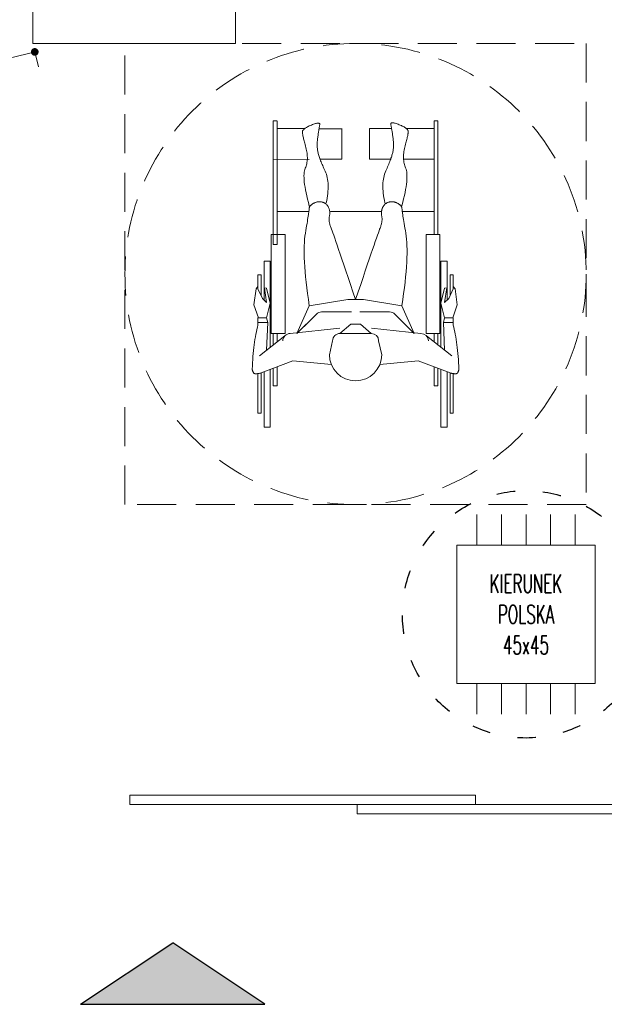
# Model space of a CAD drawing. Header units: millimetres. Extents: x -4835 to 23023, y -15404 to 3906.
# Tile 4 of 39: x -1330 to -1140, y 571 to 891. Entities that reach past the tile are written whole.
import ezdxf
from ezdxf.enums import TextEntityAlignment as Align

# ---------------------------------------------------------------- set-up
doc = ezdxf.new("R2010")
doc.units = ezdxf.units.MM
doc.linetypes.add('A-1_05$0$DASHED', pattern=[19.05, 12.7, -6.35])
doc.linetypes.add('ACAD_ISO03W100', pattern=[30, 12, -18])
doc.layers.get('0').update_dxf_attribs({"lineweight": 9})
doc.layers.add('2D - Ogólne', color=7, linetype='Continuous')
for name, color, linetype, lineweight in [('drzwi', 30, 'Continuous', 13), ('MEBLE PKN', 150, 'Continuous', 9), ('Wyposazenie Wew - Meble 2D Zapleczowe', 7, 'Continuous', 9)]:
    doc.layers.add(name, color=color, linetype=linetype, lineweight=lineweight)
doc.styles.add('JACEK_07', font='simplex.shx', dxfattribs={"width": 0.7})
doc.styles.add('PL_D50', font='GOTHIC.TTF', dxfattribs={"height": 10})
doc.styles.add('RomanS', font='simplex.shx')
doc.styles.add('style1', font='simplex.shx', dxfattribs={"width": 0.6})
doc.dimstyles.new('PLANCO D50', dxfattribs={"dimscale": 0.5, "dimtxt": 10, "dimasz": 5, "dimexe": 10, "dimexo": 15, "dimgap": 5, "dimtad": 1, "dimdec": 0, "dimrnd": 0.5, "dimzin": 12, "dimtxsty": 'PL_D50', "dimblk": 'DOT', "dimcen": 1.25, "dimadec": 0, "dimazin": 0, "dimtfac": 1, "dimtdec": 0, "dimtmove": 1, "dimatfit": 3, "dimldrblk": 'DOT', "dimfxl": 10, "dimfxlon": 1, "dimarcsym": 0})

# ---------------------------------------------------------------- blocks, each defined once
blk = doc.blocks.new('40GAZ_podklad_lewy')
at = {"layer": '2D - Ogólne', "linetype": 'Continuous'}
blk.add_hatch(color=256, dxfattribs=at).paths.add_polyline_path([(293.69, -1558), (353.69, -1558), (323.69, -1538)], flags=0)
for p, q in [((293.69, -1558), (323.69, -1538)), ((353.69, -1558), (323.69, -1538)), ((293.69, -1558), (353.69, -1558))]:
    blk.add_line(p, q, dxfattribs=at)
at = {"layer": 'drzwi'}
for points in [[(422.19, -1490), (309.69, -1490), (309.69, -1493), (422.19, -1493)], [(496.19, -1493), (383.69, -1493), (383.69, -1496), (496.19, -1496)]]:
    blk.add_lwpolyline(points, close=True, dxfattribs=at)
blk = doc.blocks.new('*U307')
for points in [[(-3, 33), (-3, -33), (-33, -33), (-33, 33)], [(-3, 34.5), (-3, -34.5), (0, -34.5), (0, 34.5)], [(0, -2.5), (-3, -2.5), (-3, 2.5), (0, 2.5)]]:
    blk.add_lwpolyline(points, close=True)
at = {"color": 7, "insert": (-18, 0), "char_height": 6, "width": 66, "attachment_point": 5, "rotation": 270, "style": 'JACEK_07'}
blk.add_mtext('140-66-X1-01', dxfattribs=at)
blk = doc.blocks.new('KIERUNEK POLSKA')
at = {"layer": 'Defpoints', "linetype": 'ACAD_ISO03W100', "ltscale": 0.5}
blk.add_circle((0, 0), 40.22, dxfattribs=at)
at = {"layer": 'MEBLE PKN'}
for p, q in [((-16, 22.5), (-16, 32.5)), ((-8, 22.5), (-8, 32.5)), ((0, 22.5), (0, 32.5)), ((8, 22.5), (8, 32.5)), ((16, 22.5), (16, 32.5)), ((-16, -22.5), (-16, -32.5)), ((-8, -22.5), (-8, -32.5)), ((0, -22.5), (0, -32.5)), ((8, -22.5), (8, -32.5)), ((16, -22.5), (16, -32.5))]:
    blk.add_line(p, q, dxfattribs=at)
blk.add_lwpolyline([(-22.5, 22.5), (-22.5, -22.5), (22.5, -22.5), (22.5, 22.5)], close=True, dxfattribs=at)
at = {"layer": 'MEBLE PKN', "insert": (0, 0), "char_height": 6, "width": 59.7, "attachment_point": 5, "style": 'style1'}
blk.add_mtext('\\pxqc;KIERUNEK\\PPOLSKA\\P45x45', dxfattribs=at)
blk = doc.blocks.new('inwalida')
at = {"layer": 'Wyposazenie Wew - Meble 2D Zapleczowe', "color": 8, "true_color": 0x6e6e6e}
for p, q in [((102.79909, -41.55601), (101.79096, -41.63258)), ((103.83144, -41.48839), (102.79909, -41.55601)), ((104.88803, -41.42973), (103.83144, -41.48839)), ((105.96884, -41.38001), (104.88803, -41.42973)), ((106.12161, -41.41368), (105.96884, -41.38001)), ((106.26574, -41.4492), (106.12161, -41.41368)), ((106.40127, -41.48659), (106.26574, -41.4492)), ((106.52816, -41.52582), (106.40127, -41.48659)), ((106.64644, -41.56693), (106.52816, -41.52582)), ((106.75609, -41.60989), (106.64644, -41.56693)), ((106.85712, -41.65472), (106.75609, -41.60989)), ((75.22539, -44.25), (75.22539, -43.25)), ((79.83611, -43.25), (75.22539, -43.25)), ((75.22539, -44.25), (81.95005, -44.25)), ((79.83611, -42.64185), (79.01468, -43.25)), ((85.00831, -41.93607), (79.83611, -42.64185)), ((82.93889, -44.71777), (79.83611, -43.25)), ((84.21403, -46.03726), (82.93889, -44.71777)), ((89.22539, -43.39827), (85.00831, -41.93607)), ((89.22539, -43.25), (89.22539, -46.0357)), ((90.81377, -43.25), (89.22539, -43.25)), ((90.81377, -43.25), (90.81377, -46.45)), ((91.58329, -43.25), (90.81377, -43.25)), ((92.30068, -43.06597), (91.58329, -43.25)), ((93.04228, -42.89089), (92.30068, -43.06597)), ((93.80812, -42.72476), (93.04228, -42.89089)), ((94.59818, -42.56758), (93.80812, -42.72476)), ((95.41248, -42.41936), (94.59818, -42.56758)), ((101.63092, -43.74185), (95.09649, -51.97927)), ((96.251, -42.2801), (95.41248, -42.41936)), ((97.11376, -42.14979), (96.251, -42.2801)), ((98.00073, -42.02843), (97.11376, -42.14979)), ((98.91195, -41.91604), (98.00073, -42.02843)), ((99.84739, -41.8126), (98.91195, -41.91604)), ((100.80707, -41.71812), (99.84739, -41.8126)), ((101.79096, -41.63258), (100.80707, -41.71812)), ((103.24591, -54.64807), (107.17831, -44.29502)), ((106.94953, -41.70139), (106.85712, -41.65472)), ((107.03332, -41.74994), (106.94953, -41.70139)), ((107.10849, -41.80035), (107.03332, -41.74994)), ((107.17504, -41.85262), (107.10849, -41.80035)), ((107.23297, -41.90674), (107.17504, -41.85262)), ((107.20573, -44.25), (107.2446, -44.05332)), ((120.22539, -44.25), (107.20573, -44.25)), ((107.28228, -41.96273), (107.23297, -41.90674)), ((107.2446, -44.05332), (107.27971, -43.86529)), ((107.27971, -43.86529), (107.31109, -43.68592)), ((107.32297, -42.02058), (107.28228, -41.96273)), ((107.31109, -43.68592), (107.33872, -43.51519)), ((107.35504, -42.08029), (107.32297, -42.02058)), ((107.33872, -43.51519), (107.36261, -43.35314)), ((107.37847, -42.14185), (107.35504, -42.08029)), ((107.36261, -43.35314), (107.38276, -43.19973)), ((107.39574, -42.20868), (107.37847, -42.14185)), ((107.38276, -43.19973), (107.39917, -43.05498)), ((107.40926, -42.28417), (107.39574, -42.20868)), ((107.39917, -43.05498), (107.41183, -42.91889)), ((107.41905, -42.36832), (107.40926, -42.28417)), ((107.41183, -42.91889), (107.42076, -42.79146)), ((107.42508, -42.46111), (107.41905, -42.36832)), ((107.42076, -42.79146), (107.42594, -42.67269)), ((107.42739, -42.56258), (107.42508, -42.46111)), ((107.42594, -42.67269), (107.42739, -42.56258)), ((107.53154, -43.25), (120.22539, -43.25)), ((120.22539, -43.25), (120.22539, -44.25)), ((94.32539, -47.59566), (62.17817, -47.59566)), ((62.17817, -47.59566), (62.17817, -52.09566)), ((70.82539, -45.25), (70.82539, -47.25)), ((70.82539, -45.25), (70.82539, -47.25)), ((70.82539, -45.25), (83.45323, -45.25)), ((98.84804, -47.25), (70.82539, -47.25)), ((79.53091, -45.37751), (84.21403, -46.03726)), ((79.63643, -46.03726), (79.53091, -45.37751)), ((84.47926, -47.25), (79.63643, -46.03726)), ((89.22539, -46.03726), (84.47926, -47.25)), ((89.22539, -46.0357), (90.81377, -46.45)), ((99.78439, -46.06962), (90.78329, -46.45)), ((94.32539, -47.59566), (94.32539, -52.09566)), ((94.32539, -47.59566), (94.32539, -52.09566)), ((94.32539, -47.59566), (94.32539, -51.09566)), ((94.32539, -47.59566), (94.32539, -51.09566)), ((124.82539, -47.25), (106.05592, -47.25)), ((106.81558, -45.25), (124.82539, -45.25)), ((124.82539, -45.25), (124.82539, -47.25)), ((62.17817, -48.25), (25.21537, -48.25)), ((25.21537, -48.25), (48.99845, -48.25)), ((25.21537, -48.25), (25.21537, -49.5)), ((25.21537, -49.5), (62.17817, -49.5)), ((49.09845, -49.5), (25.21537, -49.5)), ((27.65642, -49.5), (27.65642, -58.54682)), ((37.65642, -59.40703), (37.65642, -49.5)), ((54.61537, -59.91266), (54.61537, -49.5)), ((62.17817, -49.5), (62.17817, -48.25)), ((98.05478, -48.25), (94.32539, -48.25)), ((94.32539, -49.34566), (94.32539, -52.09566)), ((97.0632, -49.5), (94.32539, -49.5)), ((111.36345, -49.5), (105.2013, -49.5)), ((105.67609, -48.25), (111.36345, -48.25)), ((111.36345, -48.25), (111.36345, -49.5)), ((94.32539, -52.09566), (62.17817, -52.09566)), ((94.32539, -53.74185), (92.62539, -69.84748)), ((94.32539, -55.94185), (85.32539, -59.94185)), ((94.32539, -55.94185), (88.02833, -62.23891)), ((104.46147, -67.13771), (103.24591, -54.64807)), ((26.4359, -60.8258), (26.29288, -61.1885)), ((26.58794, -60.46223), (26.4359, -60.8258)), ((26.73891, -60.1226), (26.58794, -60.46223)), ((26.88882, -59.80691), (26.73891, -60.1226)), ((27.03766, -59.51515), (26.88882, -59.80691)), ((27.18545, -59.24735), (27.03766, -59.51515)), ((27.33217, -59.00348), (27.18545, -59.24735)), ((27.47783, -58.78356), (27.33217, -59.00348)), ((27.62242, -58.58757), (27.47783, -58.78356)), ((27.76596, -58.41554), (27.62242, -58.58757)), ((27.90843, -58.26744), (27.76596, -58.41554)), ((28.04984, -58.14329), (27.90843, -58.26744)), ((28.19017, -58.04307), (28.04984, -58.14329)), ((28.32946, -57.9668), (28.19017, -58.04307)), ((28.46767, -57.91447), (28.32946, -57.9668)), ((28.60482, -57.88608), (28.46767, -57.91447)), ((28.74091, -57.88163), (28.60482, -57.88608)), ((28.88753, -57.89295), (28.74091, -57.88163)), ((29.05627, -57.91183), (28.88753, -57.89295)), ((29.24713, -57.93829), (29.05627, -57.91183)), ((29.46009, -57.9723), (29.24713, -57.93829)), ((29.69519, -58.0139), (29.46009, -57.9723)), ((29.95239, -58.06305), (29.69519, -58.0139)), ((30.23171, -58.11978), (29.95239, -58.06305)), ((30.53315, -58.18407), (30.23171, -58.11978)), ((30.85671, -58.25594), (30.53315, -58.18407)), ((31.20239, -58.33537), (30.85671, -58.25594)), ((31.57019, -58.42238), (31.20239, -58.33537)), ((31.96009, -58.51695), (31.57019, -58.42238)), ((32.37213, -58.6191), (31.96009, -58.51695)), ((32.80627, -58.72881), (32.37213, -58.6191)), ((33.26253, -58.84609), (32.80627, -58.72881)), ((33.74091, -58.97093), (33.26253, -58.84609)), ((34.22613, -59.09056), (33.74091, -58.97093)), ((34.7029, -59.19214), (34.22613, -59.09056)), ((35.17123, -59.2757), (34.7029, -59.19214)), ((35.63111, -59.34121), (35.17123, -59.2757)), ((36.08255, -59.38871), (35.63111, -59.34121)), ((36.52554, -59.41816), (36.08255, -59.38871)), ((36.96008, -59.42959), (36.52554, -59.41816)), ((37.38617, -59.42297), (36.96008, -59.42959)), ((37.80383, -59.39834), (37.38617, -59.42297)), ((38.21304, -59.35566), (37.80383, -59.39834)), ((38.6138, -59.29496), (38.21304, -59.35566)), ((39.00611, -59.21621), (38.6138, -59.29496)), ((39.38998, -59.11945), (39.00611, -59.21621)), ((39.7654, -59.00464), (39.38998, -59.11945)), ((40.13238, -58.87181), (39.7654, -59.00464)), ((40.49091, -58.72093), (40.13238, -58.87181)), ((40.87126, -58.57582), (40.49091, -58.72093)), ((41.30368, -58.46022), (40.87126, -58.57582)), ((41.78818, -58.37415), (41.30368, -58.46022)), ((42.32475, -58.31759), (41.78818, -58.37415)), ((42.9134, -58.29057), (42.32475, -58.31759)), ((43.55412, -58.29306), (42.9134, -58.29057)), ((44.24691, -58.32508), (43.55412, -58.29306)), ((44.99177, -58.38662), (44.24691, -58.32508)), ((45.78872, -58.4777), (44.99177, -58.38662)), ((46.63774, -58.59829), (45.78872, -58.4777)), ((47.53883, -58.74841), (46.63774, -58.59829)), ((48.49199, -58.92805), (47.53883, -58.74841)), ((49.49723, -59.13722), (48.49199, -58.92805)), ((50.55454, -59.3759), (49.49723, -59.13722)), ((51.66393, -59.64412), (50.55454, -59.3759)), ((52.82539, -59.94185), (51.66393, -59.64412)), ((52.36175, -60.76603), (52.26516, -60.89843)), ((52.45946, -60.64316), (52.36175, -60.76603)), ((52.55831, -60.52983), (52.45946, -60.64316)), ((52.65829, -60.42604), (52.55831, -60.52983)), ((52.7594, -60.33179), (52.65829, -60.42604)), ((52.86164, -60.24706), (52.7594, -60.33179)), ((52.96503, -60.17189), (52.86164, -60.24706)), ((53.06954, -60.10624), (52.96503, -60.17189)), ((53.17519, -60.05013), (53.06954, -60.10624)), ((53.28196, -60.00356), (53.17519, -60.05013)), ((53.38987, -59.96653), (53.28196, -60.00356)), ((53.49891, -59.93904), (53.38987, -59.96653)), ((53.60908, -59.92109), (53.49891, -59.93904)), ((53.72038, -59.91266), (53.60908, -59.92109)), ((53.85652, -59.90437), (53.72038, -59.91266)), ((54.04117, -59.88676), (53.85652, -59.90437)), ((54.27433, -59.85984), (54.04117, -59.88676)), ((54.55601, -59.8236), (54.27433, -59.85984)), ((54.88621, -59.77806), (54.55601, -59.8236)), ((55.26492, -59.72321), (54.88621, -59.77806)), ((55.69214, -59.65905), (55.26492, -59.72321)), ((56.16788, -59.58557), (55.69214, -59.65905)), ((56.69214, -59.5028), (56.16788, -59.58557)), ((57.26492, -59.41071), (56.69214, -59.5028)), ((57.88621, -59.30931), (57.26492, -59.41071)), ((58.55601, -59.1986), (57.88621, -59.30931)), ((59.27433, -59.07859), (58.55601, -59.1986)), ((60.04117, -58.94926), (59.27433, -59.07859)), ((60.85652, -58.81062), (60.04117, -58.94926)), ((61.72038, -58.66266), (60.85652, -58.81062)), ((62.64522, -58.5246), (61.72038, -58.66266)), ((63.64344, -58.4156), (62.64522, -58.5246)), ((64.71506, -58.33568), (63.64344, -58.4156)), ((65.86008, -58.28481), (64.71506, -58.33568)), ((67.0785, -58.26303), (65.86008, -58.28481)), ((68.37032, -58.2703), (67.0785, -58.26303)), ((69.73554, -58.30665), (68.37032, -58.2703)), ((71.17414, -58.37206), (69.73554, -58.30665)), ((72.68616, -58.46655), (71.17414, -58.37206)), ((74.27157, -58.5901), (72.68616, -58.46655)), ((75.93038, -58.74273), (74.27157, -58.5901)), ((77.66258, -58.92441), (75.93038, -58.74273)), ((79.46819, -59.13517), (77.66258, -58.92441)), ((81.34719, -59.37499), (79.46819, -59.13517)), ((83.29959, -59.64389), (81.34719, -59.37499)), ((85.32539, -59.94185), (83.29959, -59.64389)), ((85.32539, -59.94185), (83.32539, -72.44185)), ((25.83518, -62.82467), (25.82564, -63.00736)), ((25.82564, -63.00736), (25.83518, -63.16435)), ((25.86379, -62.61626), (25.83518, -62.82467)), ((25.83518, -63.16435), (25.86379, -63.29562)), ((25.91147, -62.38214), (25.86379, -62.61626)), ((25.86379, -63.29562), (25.91147, -63.40118)), ((25.97821, -62.12229), (25.91147, -62.38214)), ((25.91147, -63.40118), (25.97821, -63.48101)), ((26.06403, -61.83675), (25.97821, -62.12229)), ((25.97821, -63.48101), (26.06403, -63.53514)), ((26.16892, -61.52548), (26.06403, -61.83675)), ((26.06403, -63.53514), (26.16892, -63.56355)), ((26.29288, -61.1885), (26.16892, -61.52548)), ((26.16892, -63.56355), (26.29288, -63.56625)), ((26.29288, -63.56625), (26.4359, -63.54322)), ((26.4359, -63.54322), (26.59478, -63.50689)), ((26.59478, -63.50689), (26.76626, -63.4696)), ((26.76626, -63.4696), (26.95035, -63.43139)), ((26.95035, -63.43139), (27.14704, -63.39222)), ((27.14704, -63.39222), (27.35635, -63.35213)), ((27.35635, -63.35213), (27.57826, -63.31109)), ((27.57826, -63.31109), (27.81279, -63.26912)), ((27.65642, -70.5), (27.65642, -63.2971)), ((27.81279, -63.26912), (28.05992, -63.22619)), ((28.05992, -63.22619), (28.31967, -63.18234)), ((28.31967, -63.18234), (28.59202, -63.13755)), ((28.59202, -63.13755), (28.87699, -63.09182)), ((28.87699, -63.09182), (29.17455, -63.04514)), ((29.17455, -63.04514), (29.48473, -62.99753)), ((29.48473, -62.99753), (29.80751, -62.94898)), ((29.80751, -62.94898), (30.14291, -62.89949)), ((30.14291, -62.89949), (30.49091, -62.84905)), ((30.49091, -62.84905), (30.84261, -62.80169)), ((30.84261, -62.80169), (31.18908, -62.76139)), ((31.18908, -62.76139), (31.53033, -62.72817)), ((31.53033, -62.72817), (31.86634, -62.70201)), ((31.86634, -62.70201), (32.19714, -62.68293)), ((32.19714, -62.68293), (32.5227, -62.67091)), ((32.5227, -62.67091), (32.84304, -62.66597)), ((32.84304, -62.66597), (33.15815, -62.66809)), ((33.15815, -62.66809), (33.46804, -62.67729)), ((33.46804, -62.67729), (33.7727, -62.69355)), ((33.7727, -62.69355), (34.07214, -62.71689)), ((34.07214, -62.71689), (34.36634, -62.74729)), ((34.36634, -62.74729), (34.65533, -62.78477)), ((34.65533, -62.78477), (34.93908, -62.82931)), ((34.93908, -62.82931), (35.21761, -62.88092)), ((35.21761, -62.88092), (35.49091, -62.93959)), ((35.49091, -62.93959), (35.76813, -63.00671)), ((35.76813, -63.00671), (36.05837, -63.08363)), ((36.05837, -63.08363), (36.36166, -63.17035)), ((36.36166, -63.17035), (36.67798, -63.26687)), ((36.67798, -63.26687), (37.00735, -63.3732)), ((37.00735, -63.3732), (37.34975, -63.48932)), ((37.34975, -63.48932), (37.70519, -63.61524)), ((37.65642, -70.5), (37.65642, -63.43732)), ((37.70519, -63.61524), (38.07367, -63.75096)), ((38.07367, -63.75096), (38.45519, -63.8965)), ((38.45519, -63.8965), (38.84975, -64.05182)), ((51.5168, -63.02877), (51.51289, -63.20748)), ((51.51289, -63.20748), (51.5168, -63.38815)), ((51.52852, -62.85201), (51.5168, -63.02877)), ((51.5168, -63.38815), (51.52852, -63.57076)), ((51.54805, -62.67721), (51.52852, -62.85201)), ((51.52852, -63.57076), (51.54805, -63.75533)), ((51.57539, -62.50435), (51.54805, -62.67721)), ((51.54805, -63.75533), (51.57539, -63.94185)), ((51.61055, -62.33346), (51.57539, -62.50435)), ((51.57539, -63.94185), (51.61112, -64.12623)), ((51.65352, -62.16451), (51.61055, -62.33346)), ((51.7043, -61.99752), (51.65352, -62.16451)), ((51.76289, -61.83248), (51.7043, -61.99752)), ((51.8293, -61.6694), (51.76289, -61.83248)), ((51.90352, -61.50826), (51.8293, -61.6694)), ((51.98555, -61.34908), (51.90352, -61.50826)), ((52.07539, -61.19185), (51.98555, -61.34908)), ((52.16971, -61.04038), (52.07539, -61.19185)), ((52.26516, -60.89843), (52.16971, -61.04038)), ((87.32539, -63.93596), (87.32539, -73.63658)), ((38.84975, -64.05182), (39.25735, -64.21695)), ((39.25735, -64.21695), (39.67798, -64.39187)), ((39.67798, -64.39187), (40.11166, -64.57661)), ((40.11166, -64.57661), (40.55837, -64.77113)), ((40.55837, -64.77113), (41.01813, -64.97547)), ((41.01813, -64.97547), (41.49091, -65.18959)), ((41.49091, -65.18959), (41.98064, -65.39593)), ((41.98064, -65.39593), (42.49118, -65.57685)), ((42.49118, -65.57685), (43.02256, -65.73236)), ((43.02256, -65.73236), (43.57475, -65.86246)), ((43.57475, -65.86246), (44.14778, -65.96716)), ((44.14778, -65.96716), (44.74162, -66.04645)), ((44.74162, -66.04645), (45.35629, -66.10033)), ((45.35629, -66.10033), (45.99177, -66.12879)), ((45.99177, -66.12879), (46.6481, -66.13186)), ((46.6481, -66.13186), (47.32524, -66.10951)), ((47.32524, -66.10951), (48.02321, -66.06176)), ((48.02321, -66.06176), (48.74199, -65.98859)), ((48.74199, -65.98859), (49.48161, -65.89002)), ((49.48161, -65.89002), (50.24204, -65.76604)), ((50.24204, -65.76604), (51.02331, -65.61665)), ((51.02331, -65.61665), (51.82539, -65.44185)), ((51.61112, -64.12623), (51.65579, -64.30437)), ((51.65579, -64.30437), (51.70941, -64.47627)), ((51.70941, -64.47627), (51.77196, -64.64192)), ((51.77196, -64.64192), (51.84347, -64.80134)), ((51.84347, -64.80134), (51.92391, -64.9545)), ((51.92391, -64.9545), (52.01331, -65.10143)), ((52.01331, -65.10143), (52.11164, -65.24211)), ((52.11164, -65.24211), (52.21894, -65.37656)), ((52.21894, -65.37656), (52.33517, -65.50476)), ((52.33517, -65.50476), (52.46035, -65.62672)), ((52.46035, -65.62672), (52.59446, -65.74244)), ((52.59446, -65.74244), (52.73753, -65.85192)), ((52.73753, -65.85192), (52.88953, -65.95515)), ((52.88953, -65.95515), (53.05049, -66.05214)), ((53.05049, -66.05214), (53.22038, -66.14288)), ((53.22038, -66.14288), (53.39558, -66.22641)), ((53.39558, -66.22641), (53.57242, -66.30171)), ((53.57242, -66.30171), (53.7509, -66.36881)), ((53.7509, -66.36881), (53.93101, -66.42768)), ((53.93101, -66.42768), (54.11277, -66.47835)), ((54.11277, -66.47835), (54.29617, -66.52079)), ((54.29617, -66.52079), (54.48121, -66.55502)), ((54.48121, -66.55502), (54.66788, -66.58103)), ((54.61537, -66.84391), (54.61537, -83.15609)), ((54.66788, -66.58103), (54.85621, -66.59884)), ((54.85621, -66.59884), (55.04617, -66.60842)), ((55.04617, -66.60842), (55.23777, -66.60979)), ((55.23777, -66.60979), (55.43101, -66.60294)), ((55.43101, -66.60294), (55.6259, -66.58789)), ((55.6259, -66.58789), (55.82242, -66.56461)), ((55.82242, -66.56461), (56.02058, -66.53312)), ((56.02058, -66.53312), (56.22038, -66.4934)), ((56.22038, -66.4934), (56.42354, -66.45448)), ((56.42354, -66.45448), (56.63172, -66.42531)), ((56.63172, -66.42531), (56.84495, -66.40591)), ((56.84495, -66.40591), (57.06321, -66.39627)), ((57.06321, -66.39627), (57.28651, -66.39641)), ((57.28651, -66.39641), (57.51485, -66.4063)), ((57.51485, -66.4063), (57.74823, -66.42597)), ((57.74823, -66.42597), (57.98664, -66.45539)), ((57.98664, -66.45539), (58.2301, -66.49459)), ((58.2301, -66.49459), (58.4786, -66.54355)), ((58.4786, -66.54355), (58.73214, -66.60228)), ((58.73214, -66.60228), (58.99071, -66.67076)), ((58.99071, -66.67076), (59.25433, -66.74902)), ((59.25433, -66.74902), (59.52297, -66.83704)), ((59.52297, -66.83704), (59.79667, -66.93483)), ((59.79667, -66.93483), (60.07539, -67.04237)), ((60.07539, -67.04237), (60.42989, -67.17887)), ((60.42989, -67.17887), (60.93086, -67.36348)), ((96.72539, -67.5), (101.23137, -66.5)), ((60.93086, -67.36348), (61.57833, -67.5962)), ((61.57833, -67.5962), (62.37227, -67.87703)), ((62.37227, -67.87703), (63.31271, -68.20599)), ((63.31271, -68.20599), (64.39962, -68.58305)), ((64.39962, -68.58305), (65.63302, -69.00823)), ((65.63302, -69.00823), (67.01289, -69.48152)), ((67.01289, -69.48152), (68.53927, -70.00294)), ((68.53927, -70.00294), (70.21212, -70.57246)), ((94.32539, -69.9), (91.32539, -73.44185)), ((94.32539, -69.9), (94.32539, -80.1)), ((37.65642, -70.5), (27.65642, -70.5)), ((37.65642, -70.5), (27.65642, -70.5)), ((70.21212, -70.57246), (72.03146, -71.1901)), ((72.03146, -71.1901), (73.99727, -71.85585)), ((73.99727, -71.85585), (76.10958, -72.56972)), ((76.10958, -72.56972), (78.36836, -73.3317)), ((78.36836, -73.3317), (80.77364, -74.1418)), ((83.32539, -72.44185), (83.32539, -77.55815)), ((91.32539, -73.44185), (91.32539, -75)), ((91.32539, -73.44185), (91.32539, -75)), ((76.10958, -77.43031), (78.36836, -76.66832)), ((78.36836, -76.66832), (80.77364, -75.85822)), ((80.77364, -74.1418), (83.32539, -75)), ((80.77364, -75.85822), (83.32539, -75)), ((87.32539, -86.06404), (87.32539, -76.36342)), ((91.32539, -76.55815), (91.32539, -75)), ((91.32539, -76.55815), (91.32539, -75)), ((94.32539, -80.1), (91.32539, -76.55815)), ((37.69845, -79.5), (27.65642, -79.5)), ((27.74432, -86.93033), (27.74432, -79.5)), ((37.69845, -86.53001), (37.69845, -79.5)), ((67.01289, -80.51849), (68.53927, -79.99709)), ((68.53927, -79.99709), (70.21212, -79.42756)), ((70.21212, -79.42756), (72.03146, -78.80993)), ((72.03146, -78.80993), (73.99727, -78.14417)), ((73.99727, -78.14417), (76.10958, -77.43031)), ((85.32539, -90.05815), (83.32539, -77.55815)), ((58.99071, -83.32926), (59.25433, -83.25101)), ((59.25433, -83.25101), (59.52297, -83.16299)), ((59.52297, -83.16299), (59.79667, -83.0652)), ((59.79667, -83.0652), (60.07539, -82.95764)), ((60.07539, -82.95764), (60.42989, -82.82116)), ((60.42989, -82.82116), (60.93086, -82.63655)), ((60.93086, -82.63655), (61.57833, -82.40383)), ((61.57833, -82.40383), (62.37227, -82.12299)), ((62.37227, -82.12299), (63.31271, -81.79405)), ((63.31271, -81.79405), (64.39962, -81.41698)), ((64.39962, -81.41698), (65.63302, -80.9918)), ((65.63302, -80.9918), (67.01289, -80.51849)), ((94.32539, -96.25815), (92.62539, -80.15252)), ((101.23111, -83.5), (96.72535, -82.5)), ((104.46284, -82.86173), (103.25839, -95.38479)), ((37.79016, -86.49675), (38.15761, -86.35828)), ((38.15761, -86.35828), (38.53805, -86.20993)), ((38.53805, -86.20993), (38.93144, -86.05168)), ((38.93144, -86.05168), (39.3378, -85.88353)), ((39.3378, -85.88353), (39.75712, -85.70548)), ((39.75712, -85.70548), (40.18942, -85.51755)), ((40.18942, -85.51755), (40.63467, -85.3197)), ((40.63467, -85.3197), (41.09289, -85.11197)), ((41.09289, -85.11197), (41.56407, -84.89432)), ((41.56407, -84.89432), (42.05226, -84.68437)), ((42.05226, -84.68437), (42.56145, -84.49966)), ((42.56145, -84.49966), (43.09165, -84.34021)), ((43.09165, -84.34021), (43.64286, -84.20601)), ((43.64286, -84.20601), (44.21509, -84.09707)), ((44.21509, -84.09707), (44.80833, -84.01337)), ((44.80833, -84.01337), (45.42258, -83.95493)), ((45.42258, -83.95493), (46.05784, -83.92173)), ((46.05784, -83.92173), (46.71412, -83.9138)), ((46.71412, -83.9138), (47.39141, -83.93112)), ((47.39141, -83.93112), (48.08971, -83.97369)), ((48.08971, -83.97369), (48.80902, -84.04151)), ((48.80902, -84.04151), (49.54935, -84.13459)), ((49.54935, -84.13459), (50.31069, -84.25291)), ((50.31069, -84.25291), (51.09304, -84.39649)), ((51.09304, -84.39649), (51.8964, -84.56532)), ((51.5168, -86.61187), (51.52852, -86.42925)), ((51.52852, -86.42925), (51.54805, -86.24468)), ((51.54805, -86.24468), (51.57539, -86.05815)), ((51.57539, -86.05815), (51.61112, -85.87378)), ((51.61112, -85.87378), (51.65579, -85.69564)), ((51.65579, -85.69564), (51.70941, -85.52375)), ((51.70941, -85.52375), (51.77196, -85.35809)), ((51.77196, -85.35809), (51.84347, -85.19869)), ((51.84347, -85.19869), (51.92391, -85.04552)), ((51.92391, -85.04552), (52.01331, -84.8986)), ((52.01331, -84.8986), (52.11164, -84.7579)), ((52.11164, -84.7579), (52.21894, -84.62346)), ((52.21894, -84.62346), (52.33517, -84.49526)), ((52.33517, -84.49526), (52.46035, -84.3733)), ((52.46035, -84.3733), (52.59446, -84.25758)), ((52.59446, -84.25758), (52.73753, -84.14811)), ((52.73753, -84.14811), (52.88953, -84.04487)), ((52.88953, -84.04487), (53.05049, -83.94788)), ((53.05049, -83.94788), (53.22038, -83.85712)), ((53.22038, -83.85712), (53.39558, -83.77361)), ((53.39558, -83.77361), (53.57242, -83.69831)), ((53.57242, -83.69831), (53.7509, -83.63122)), ((53.7509, -83.63122), (53.93101, -83.57234)), ((53.93101, -83.57234), (54.11277, -83.52168)), ((54.11277, -83.52168), (54.29617, -83.47923)), ((54.29617, -83.47923), (54.48121, -83.445)), ((54.48121, -83.445), (54.66788, -83.41898)), ((54.66788, -83.41898), (54.85621, -83.40119)), ((54.85621, -83.40119), (55.04617, -83.39161)), ((55.04617, -83.39161), (55.23777, -83.39024)), ((55.23777, -83.39024), (55.43101, -83.39708)), ((55.43101, -83.39708), (55.6259, -83.41215)), ((55.6259, -83.41215), (55.82242, -83.43542)), ((55.82242, -83.43542), (56.02058, -83.46691)), ((56.02058, -83.46691), (56.22038, -83.50661)), ((56.22038, -83.50661), (56.42354, -83.54555)), ((56.42354, -83.54555), (56.63172, -83.57472)), ((56.63172, -83.57472), (56.84495, -83.59412)), ((56.84495, -83.59412), (57.06321, -83.60375)), ((57.06321, -83.60375), (57.28651, -83.60362)), ((57.28651, -83.60362), (57.51485, -83.59372)), ((57.51485, -83.59372), (57.74823, -83.57406)), ((57.74823, -83.57406), (57.98664, -83.54463)), ((57.98664, -83.54463), (58.2301, -83.50544)), ((58.2301, -83.50544), (58.4786, -83.45648)), ((58.4786, -83.45648), (58.73214, -83.39776)), ((58.73214, -83.39776), (58.99071, -83.32926)), ((25.91544, -87.19282), (25.92382, -87.03578)), ((25.92634, -87.37545), (25.91544, -87.19282)), ((25.92382, -87.03578), (25.95145, -86.9043)), ((25.95649, -87.58364), (25.92634, -87.37545)), ((25.95145, -86.9043), (25.99834, -86.7984)), ((26.0059, -87.8174), (25.95649, -87.58364)), ((25.99834, -86.7984), (26.06449, -86.71806)), ((26.07457, -88.07673), (26.0059, -87.8174)), ((26.06449, -86.71806), (26.14991, -86.6633)), ((26.16252, -88.36164), (26.07457, -88.07673)), ((26.14991, -86.6633), (26.25458, -86.63411)), ((26.26971, -88.67211), (26.16252, -88.36164)), ((26.25458, -86.63411), (26.37851, -86.63049)), ((26.39617, -89.00816), (26.26971, -88.67211)), ((26.37851, -86.63049), (26.5217, -86.65243)), ((26.54188, -89.36977), (26.39617, -89.00816)), ((26.5217, -86.65243), (26.68084, -86.6876)), ((26.69662, -89.73222), (26.54188, -89.36977)), ((26.68084, -86.6876), (26.85259, -86.7236)), ((26.85259, -86.7236), (27.03696, -86.76046)), ((27.03696, -86.76046), (27.23394, -86.79815)), ((27.23394, -86.79815), (27.44355, -86.8367)), ((27.44355, -86.8367), (27.66576, -86.87608)), ((27.66576, -86.87608), (27.90059, -86.91632)), ((27.90059, -86.91632), (28.14803, -86.95739)), ((28.14803, -86.95739), (28.4081, -86.99933)), ((28.4081, -86.99933), (28.68078, -87.0421)), ((28.68078, -87.0421), (28.96607, -87.08572)), ((28.96607, -87.08572), (29.26397, -87.13017)), ((29.26397, -87.13017), (29.5745, -87.17549)), ((29.5745, -87.17549), (29.89764, -87.22164)), ((29.89764, -87.22164), (30.23339, -87.26864)), ((30.23339, -87.26864), (30.58175, -87.31647)), ((30.58175, -87.31647), (30.9338, -87.36123)), ((30.9338, -87.36123), (31.28056, -87.39895)), ((31.28056, -87.39895), (31.62204, -87.42965)), ((31.62204, -87.42965), (31.95824, -87.4533)), ((31.95824, -87.4533), (32.28918, -87.46993)), ((32.28918, -87.46993), (32.61482, -87.47952)), ((32.61482, -87.47952), (32.93519, -87.48209)), ((32.93519, -87.48209), (33.25027, -87.47762)), ((33.25027, -87.47762), (33.56009, -87.46613)), ((33.56009, -87.46613), (33.86462, -87.4476)), ((33.86462, -87.4476), (34.16388, -87.42205)), ((34.16388, -87.42205), (34.45784, -87.38946)), ((34.45784, -87.38946), (34.74654, -87.34985)), ((34.74654, -87.34985), (35.02995, -87.3032)), ((35.02995, -87.3032), (35.30809, -87.24952)), ((35.30809, -87.24952), (35.58094, -87.1888)), ((35.58094, -87.1888), (35.85765, -87.11963)), ((35.85765, -87.11963), (36.14732, -87.04056)), ((36.14732, -87.04056), (36.44996, -86.95159)), ((36.44996, -86.95159), (36.76555, -86.85272)), ((36.76555, -86.85272), (37.09413, -86.74397)), ((37.09413, -86.74397), (37.43566, -86.6253)), ((37.43566, -86.6253), (37.79016, -86.49675)), ((51.51289, -86.79253), (51.5168, -86.61187)), ((51.5168, -86.97125), (51.51289, -86.79253)), ((51.52852, -87.148), (51.5168, -86.97125)), ((51.54805, -87.32281), (51.52852, -87.148)), ((51.57539, -87.49565), (51.54805, -87.32281)), ((51.61055, -87.66656), (51.57539, -87.49565)), ((51.65352, -87.8355), (51.61055, -87.66656)), ((51.7043, -88.0025), (51.65352, -87.8355)), ((51.76289, -88.16753), (51.7043, -88.0025)), ((51.8293, -88.33062), (51.76289, -88.16753)), ((51.90352, -88.49175), (51.8293, -88.33062)), ((51.98555, -88.65093), (51.90352, -88.49175)), ((52.07539, -88.80815), (51.98555, -88.65093)), ((52.16971, -88.95964), (52.07539, -88.80815)), ((52.26516, -89.10158), (52.16971, -88.95964)), ((52.36175, -89.23399), (52.26516, -89.10158)), ((52.45946, -89.35685), (52.36175, -89.23399)), ((52.55831, -89.47019), (52.45946, -89.35685)), ((52.65829, -89.57398), (52.55831, -89.47019)), ((52.7594, -89.66824), (52.65829, -89.57398)), ((94.32539, -94.05815), (88.02833, -87.76109)), ((26.8501, -90.07072), (26.69662, -89.73222)), ((27.00236, -90.3853), (26.8501, -90.07072)), ((27.15336, -90.67593), (27.00236, -90.3853)), ((27.30314, -90.94264), (27.15336, -90.67593)), ((27.45166, -91.18541), (27.30314, -90.94264)), ((27.59895, -91.40425), (27.45166, -91.18541)), ((27.74499, -91.59914), (27.59895, -91.40425)), ((27.65642, -100.5), (27.65642, -91.48094)), ((27.88981, -91.77012), (27.74499, -91.59914)), ((28.03337, -91.91715), (27.88981, -91.77012)), ((28.17569, -92.04025), (28.03337, -91.91715)), ((28.31677, -92.13941), (28.17569, -92.04025)), ((28.45661, -92.21465), (28.31677, -92.13941)), ((28.59521, -92.26595), (28.45661, -92.21465)), ((28.73257, -92.29332), (28.59521, -92.26595)), ((28.86869, -92.29674), (28.73257, -92.29332)), ((29.01523, -92.28435), (28.86869, -92.29674)), ((29.18382, -92.26422), (29.01523, -92.28435)), ((29.37447, -92.23636), (29.18382, -92.26422)), ((29.58718, -92.20075), (29.37447, -92.23636)), ((29.82197, -92.15742), (29.58718, -92.20075)), ((30.0788, -92.10635), (29.82197, -92.15742)), ((30.35769, -92.04755), (30.0788, -92.10635)), ((30.65864, -91.98101), (30.35769, -92.04755)), ((30.98167, -91.90675), (30.65864, -91.98101)), ((31.32674, -91.82475), (30.98167, -91.90675)), ((31.69388, -91.73502), (31.32674, -91.82475)), ((32.08307, -91.63755), (31.69388, -91.73502)), ((32.49434, -91.53236), (32.08307, -91.63755)), ((32.92765, -91.41942), (32.49434, -91.53236)), ((33.38303, -91.29876), (32.92765, -91.41942)), ((33.86046, -91.17035), (33.38303, -91.29876)), ((34.34478, -91.04714), (33.86046, -91.17035)), ((34.82078, -90.94202), (34.34478, -91.04714)), ((35.28848, -90.85499), (34.82078, -90.94202)), ((35.74785, -90.78605), (35.28848, -90.85499)), ((36.19893, -90.73522), (35.74785, -90.78605)), ((36.64168, -90.70247), (36.19893, -90.73522)), ((37.07613, -90.68782), (36.64168, -90.70247)), ((37.50226, -90.69126), (37.07613, -90.68782)), ((37.92009, -90.71281), (37.50226, -90.69126)), ((37.76822, -90.11223), (37.89845, -101.75)), ((38.3296, -90.75244), (37.92009, -90.71281)), ((38.73081, -90.81017), (38.3296, -90.75244)), ((39.12369, -90.88599), (38.73081, -90.81017)), ((39.50828, -90.97991), (39.12369, -90.88599)), ((39.88454, -91.09192), (39.50828, -90.97991)), ((40.2525, -91.22203), (39.88454, -91.09192)), ((40.61213, -91.37023), (40.2525, -91.22203)), ((40.99355, -91.51253), (40.61213, -91.37023)), ((41.42682, -91.62491), (40.99355, -91.51253)), ((41.91195, -91.70739), (41.42682, -91.62491)), ((42.44892, -91.75995), (41.91195, -91.70739)), ((43.03775, -91.78261), (42.44892, -91.75995)), ((43.67843, -91.77535), (43.03775, -91.78261)), ((44.37097, -91.73819), (43.67843, -91.77535)), ((45.11535, -91.67111), (44.37097, -91.73819)), ((45.9116, -91.57413), (45.11535, -91.67111)), ((46.7597, -91.44723), (45.9116, -91.57413)), ((47.65965, -91.29043), (46.7597, -91.44723)), ((48.61145, -91.10371), (47.65965, -91.29043)), ((49.61511, -90.88709), (48.61145, -91.10371)), ((50.67062, -90.64055), (49.61511, -90.88709)), ((51.77799, -90.36411), (50.67062, -90.64055)), ((52.9372, -90.05775), (51.77799, -90.36411)), ((52.86164, -89.75295), (52.7594, -89.66824)), ((52.96503, -89.82814), (52.86164, -89.75295)), ((53.06954, -89.89378), (52.96503, -89.82814)), ((53.17519, -89.94989), (53.06954, -89.89378)), ((53.28196, -89.99645), (53.17519, -89.94989)), ((53.38987, -90.03349), (53.28196, -89.99645)), ((53.49891, -90.06098), (53.38987, -90.03349)), ((53.60908, -90.07893), (53.49891, -90.06098)), ((53.72038, -90.08734), (53.60908, -90.07893)), ((53.85652, -90.09565), (53.72038, -90.08734)), ((54.04117, -90.11326), (53.85652, -90.09565)), ((54.27433, -90.14019), (54.04117, -90.11326)), ((54.55601, -90.17642), (54.27433, -90.14019)), ((54.88621, -90.22197), (54.55601, -90.17642)), ((54.61537, -100.5), (54.61537, -90.18461)), ((55.26492, -90.27682), (54.88621, -90.22197)), ((55.69214, -90.34098), (55.26492, -90.27682)), ((56.16788, -90.41444), (55.69214, -90.34098)), ((56.69214, -90.49723), (56.16788, -90.41444)), ((57.26492, -90.58932), (56.69214, -90.49723)), ((57.88621, -90.69072), (57.26492, -90.58932)), ((58.55601, -90.80142), (57.88621, -90.69072)), ((59.27433, -90.92144), (58.55601, -90.80142)), ((60.04117, -91.05076), (59.27433, -90.92144)), ((60.85652, -91.1894), (60.04117, -91.05076)), ((61.72038, -91.33734), (60.85652, -91.1894)), ((62.64522, -91.47542), (61.72038, -91.33734)), ((63.64344, -91.58442), (62.64522, -91.47542)), ((64.71506, -91.66435), (63.64344, -91.58442)), ((65.86008, -91.7152), (64.71506, -91.66435)), ((67.0785, -91.737), (65.86008, -91.7152)), ((68.37032, -91.72972), (67.0785, -91.737)), ((69.73554, -91.69337), (68.37032, -91.72972)), ((71.17414, -91.62795), (69.73554, -91.69337)), ((72.68616, -91.53347), (71.17414, -91.62795)), ((74.27157, -91.40992), (72.68616, -91.53347)), ((75.93038, -91.2573), (74.27157, -91.40992)), ((77.66258, -91.0756), (75.93038, -91.2573)), ((79.46819, -90.86485), (77.66258, -91.0756)), ((81.34719, -90.62502), (79.46819, -90.86485)), ((83.29959, -90.35612), (81.34719, -90.62502)), ((85.32539, -90.05815), (83.29959, -90.35612)), ((94.32539, -94.05815), (85.32539, -90.05815)), ((94.32539, -94.05815), (85.32539, -90.05815)), ((94.32539, -94.05815), (89.95407, -89.68683)), ((103.25839, -95.38479), (107.17831, -105.70498)), ((94.32539, -97.90434), (62.17817, -97.90434)), ((62.17817, -102.40434), (62.17817, -97.90434)), ((94.32539, -100.65434), (94.32539, -97.90434)), ((94.32539, -102.40434), (94.32539, -97.90434)), ((94.32539, -102.40434), (94.32539, -97.90434)), ((94.32539, -102.40434), (94.32539, -98.90434)), ((94.32539, -102.40434), (94.32539, -98.90434)), ((101.63092, -106.25815), (95.09649, -98.02073)), ((25.24311, -100.5), (25.17461, -101.75)), ((25.17461, -100.5), (25.17461, -101.75)), ((25.17461, -101.75), (65.37954, -101.75)), ((37.89845, -101.75), (25.17461, -101.75)), ((65.37954, -100.5), (25.24311, -100.5)), ((49.09845, -100.5), (33.19845, -100.5)), ((49.09845, -101.75), (37.2443, -101.75)), ((94.32539, -102.40434), (62.17817, -102.40434)), ((65.37954, -101.75), (65.37954, -100.5)), ((97.0632, -100.5), (94.32539, -100.5)), ((98.05478, -101.75), (94.32539, -101.75)), ((111.36345, -100.5), (105.2013, -100.5)), ((105.67609, -101.75), (111.36345, -101.75)), ((111.36345, -101.75), (111.36345, -100.5)), ((98.84804, -102.75), (70.82539, -102.75)), ((70.82539, -104.75), (70.82539, -102.75)), ((70.82539, -104.75), (70.82539, -102.75)), ((70.82539, -104.75), (83.45323, -104.75)), ((79.53091, -104.62249), (84.21403, -103.96274)), ((79.63643, -103.96274), (79.53091, -104.62249)), ((84.47926, -102.75), (79.63643, -103.96274)), ((82.93889, -105.28223), (79.83611, -106.75)), ((84.21403, -103.96274), (82.93889, -105.28223)), ((89.22539, -103.96274), (84.47926, -102.75)), ((89.22539, -103.9643), (90.81377, -103.55)), ((89.22539, -106.75), (89.22539, -103.9643)), ((99.78439, -103.93038), (90.78329, -103.55)), ((90.81377, -106.75), (90.81377, -103.55)), ((124.82539, -102.75), (106.05592, -102.75)), ((106.81558, -104.75), (124.82539, -104.75)), ((124.82539, -104.75), (124.82539, -102.75)), ((75.22539, -105.75), (75.22539, -106.75)), ((75.22539, -105.75), (81.95005, -105.75)), ((79.83611, -106.75), (75.22539, -106.75)), ((79.83611, -107.35815), (79.01468, -106.75)), ((85.00831, -108.06393), (79.83611, -107.35815)), ((89.22539, -106.60173), (85.00831, -108.06393)), ((90.81377, -106.75), (89.22539, -106.75)), ((91.58329, -106.75), (90.81377, -106.75)), ((92.30068, -106.93405), (91.58329, -106.75)), ((93.04228, -107.10913), (92.30068, -106.93405)), ((93.80812, -107.27527), (93.04228, -107.10913)), ((94.59818, -107.43244), (93.80812, -107.27527)), ((95.41248, -107.58067), (94.59818, -107.43244)), ((96.251, -107.71993), (95.41248, -107.58067)), ((97.11376, -107.85024), (96.251, -107.71993)), ((98.00073, -107.97158), (97.11376, -107.85024)), ((98.91195, -108.08398), (98.00073, -107.97158)), ((99.84739, -108.18742), (98.91195, -108.08398)), ((100.80707, -108.28191), (99.84739, -108.18742)), ((101.79096, -108.36743), (100.80707, -108.28191)), ((102.79909, -108.44401), (101.79096, -108.36743)), ((103.83144, -108.51162), (102.79909, -108.44401)), ((104.88803, -108.57029), (103.83144, -108.51162)), ((105.96884, -108.61999), (104.88803, -108.57029)), ((106.12161, -108.58634), (105.96884, -108.61999)), ((106.26574, -108.55081), (106.12161, -108.58634)), ((106.40127, -108.51344), (106.26574, -108.55081)), ((106.52816, -108.47419), (106.40127, -108.51344)), ((106.64644, -108.4331), (106.52816, -108.47419)), ((106.75609, -108.39013), (106.64644, -108.4331)), ((106.85712, -108.3453), (106.75609, -108.39013)), ((106.94953, -108.29861), (106.85712, -108.3453)), ((107.03332, -108.25008), (106.94953, -108.29861)), ((107.10849, -108.19967), (107.03332, -108.25008)), ((107.17504, -108.1474), (107.10849, -108.19967)), ((107.23297, -108.09327), (107.17504, -108.1474)), ((120.22539, -105.75), (107.20573, -105.75)), ((107.20573, -105.75), (107.2446, -105.9467)), ((107.28228, -108.03728), (107.23297, -108.09327)), ((107.2446, -105.9467), (107.27971, -106.13473)), ((107.27971, -106.13473), (107.31109, -106.31411)), ((107.32297, -107.97943), (107.28228, -108.03728)), ((107.31109, -106.31411), (107.33872, -106.48482)), ((107.35504, -107.91972), (107.32297, -107.97943)), ((107.33872, -106.48482), (107.36261, -106.64689)), ((107.37847, -107.85815), (107.35504, -107.91972)), ((107.36261, -106.64689), (107.38276, -106.80029)), ((107.39574, -107.79133), (107.37847, -107.85815)), ((107.38276, -106.80029), (107.39917, -106.94504)), ((107.40926, -107.71584), (107.39574, -107.79133)), ((107.39917, -106.94504), (107.41183, -107.08112)), ((107.41905, -107.63171), (107.40926, -107.71584)), ((107.41183, -107.08112), (107.42076, -107.20856)), ((107.42508, -107.5389), (107.41905, -107.63171)), ((107.42076, -107.20856), (107.42594, -107.32733)), ((107.42739, -107.43745), (107.42508, -107.5389)), ((107.42594, -107.32733), (107.42739, -107.43745)), ((107.53154, -106.75), (120.22539, -106.75)), ((120.22539, -106.75), (120.22539, -105.75))]:
    blk.add_line(p, q, dxfattribs=at)
at = {"layer": 'Wyposazenie Wew - Meble 2D Zapleczowe', "color": 8, "linetype": 'A-1_05$0$DASHED', "true_color": 0x6e6e6e}
blk.add_lwpolyline([(150, -150), (0, -150), (0, 0), (150, 0)], close=True, dxfattribs=at)
blk.add_circle((75, -75), 75, dxfattribs=at)
at = {"layer": 'Wyposazenie Wew - Meble 2D Zapleczowe', "color": 8, "true_color": 0x6e6e6e}
for centre, radius, start, end in [((96.72539, -53.74185), 2.4, 90, 180), ((89.72539, -63.93596), 2.4, 135, 180), ((101.23124, -75), 8.5, 270, 90), ((96.72539, -69.9), 2.4, 90, 180), ((96.72539, -80.1), 2.4, 180, 270), ((89.72539, -86.06404), 2.4, 180, 225), ((96.72539, -96.25815), 2.4, 180, 270), ((96.72539, -96.25815), 2.4, 180, 270)]:
    blk.add_arc(centre, radius, start, end, dxfattribs=at)
blk = doc.blocks.new('_Dot')
at = {"color": 0, "linetype": 'ByBlock', "lineweight": -2}
blk.add_line((-0.5, 0), (-1, 0), dxfattribs=at)
at = {"color": 0, "linetype": 'ByBlock', "const_width": 0.5}
blk.add_lwpolyline([(-0.25, 0, 1), (0.25, 0, 1)], format="xyb", close=True, dxfattribs=at)
blk = doc.blocks.new('*D182')
at = {"color": 0, "lineweight": -2}
for p, q in [((15254.5, 8346.14), (15147.46, 8320.32)), ((15256.93, 8346.73), (15258.1, 8341.87)), ((15145.03, 8319.74), (15146.2, 8314.88))]:
    blk.add_line(p, q, dxfattribs=at)
at = {"layer": 'Defpoints', "color": 0}
for p in [(15256.26, 8349.5), (15144.36, 8322.5), (15145.03, 8319.74)]:
    blk.add_point(p, dxfattribs=at)
at = {"color": 0, "linetype": 'ByBlock', "lineweight": -2, "xscale": 2.5, "yscale": 2.5, "zscale": 2.5}
for p, rotation in [((15256.93, 8346.73), 13.56118831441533), ((15145.03, 8319.74), 193.5611883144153)]:
    blk.add_blockref('_Dot', p, dxfattribs=dict(at, rotation=rotation))
at = {"color": 0, "insert": (15199.19, 8340.65), "char_height": 10, "attachment_point": 5, "rotation": 13.5612, "style": 'PL_D50'}
blk.add_mtext('115', dxfattribs=at)
blk = doc.blocks.new('C')
at = {"color": 6}
blk.add_blockref('40GAZ_podklad_lewy', (14978.11, 9594.99), dxfattribs=at)
at = {"rotation": 90}
blk.add_blockref('*U307', (15289.26, 8382.5), dxfattribs=at)
at = {"color": 251, "true_color": 0x696969, "rotation": 270}
blk.add_blockref('inwalida', (15436.26, 8349.5), dxfattribs=at)
blk.add_blockref('KIERUNEK POLSKA', (15416.69, 8163.82))
at = {"style": 'RomanS'}
for tag, p in [('NABIAŁ/WODA', (15408.98, 8677.12)), ('PIWO', (15207.95, 8676.64)), ('PIWO', (15267.09, 8677.75)), ('NAP.KOLOR/SOKI', (15343.12, 8676.92)), ('ART.SPOŻ/PIECZYWO', (15532.08, 8676.66)), ('NAP.FUNKCJO', (15477.31, 8560.33)), ('WODA', (15287.59, 8558.33)), ('NAP.FUNKCJO', (15590.48, 8190.22))]:
    blk.add_attdef(tag, text='', height=5, dxfattribs=at).set_placement(p, align=Align.TOP_CENTER)
for tag, p in [('HIGIENA/SEZON', (15061.42, 8584.21)), ('NAP.KOLOR', (15247.47, 8484.93)), ('PIWO', (15326.45, 8485.01)), ('CIASTKA', (15515.92, 8480.98)), ('SOKI', (15435.42, 8482.47)), ('CHIPSY/SŁONE', (15435.11, 8413.61)), ('NAP.KOLOR', (15248.06, 8414.46)), ('SŁODYCZE', (15516.21, 8415.79)), ('PIWO', (15326.04, 8419.43))]:
    blk.add_attdef(tag, text='', height=5, rotation=90, dxfattribs=at).set_placement(p, align=Align.TOP_CENTER)
dim = blk.add_aligned_dim(p1=(15256.26, 8349.5), p2=(15144.36, 8322.5), distance=2.85, dimstyle='PLANCO D50', override={"dimtxsty": 'PL_D50', "dimldrblk": 'Dot', "dimfxl": 0.8})
dim.commit()
dim.dimension.update_dxf_attribs({"geometry": '*D182', "text_midpoint": (15199.19, 8340.65)})

msp = doc.modelspace()

# ---------------------------------------------------------------- block references
msp.add_blockref('C', (-16582.0281, -7466.0778))

doc.saveas('drawing.dxf')
